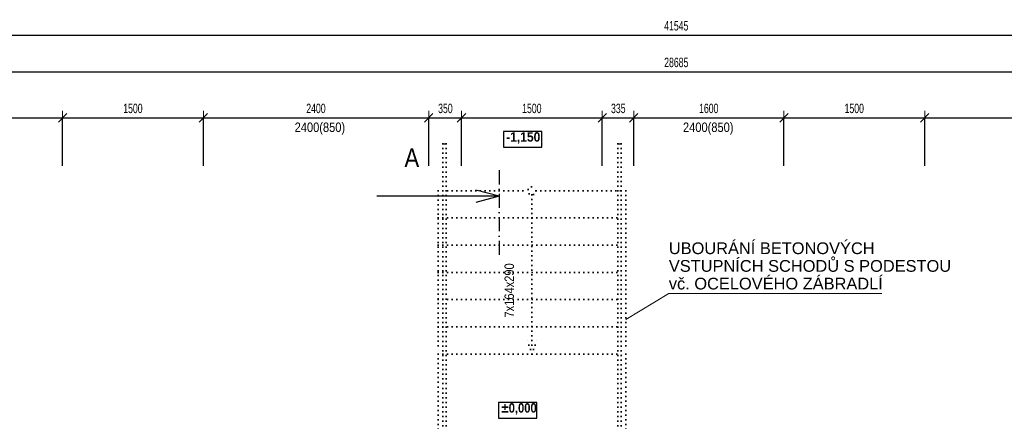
# Model space of a CAD drawing. Header units: millimetres. Extents: x -19215 to 25158, y -68454 to -42345.
# Tile 17 of 23: x -4165 to 6325, y -46623 to -42345. Entities that reach past the tile are written whole.
import ezdxf

# ---------------------------------------------------------------- set-up
doc = ezdxf.new("R2010")
doc.units = ezdxf.units.MM
doc.header["$PDMODE"] = 65
doc.linetypes.add('Cerchovana_1', pattern=[250, 150, -50, 0, -50])
doc.linetypes.add('JIS_08_37', pattern=[50, 0, -50])
for name, color, linetype, lineweight in [('XR$1$1.NP - STÁVAJÍCÍ_1', 7, 'Continuous', 25), ('XR$2$1.NP - KOTY_1', 7, 'Continuous', 25), ('XR$3$BOURÁNÍ_1', 7, 'Continuous', 25)]:
    doc.layers.add(name, color=color, linetype=linetype, lineweight=lineweight)
doc.styles.add('ARIAL', font='ARIAL.TTF')
doc.styles.add('ARIALNARROW', font='ARIALN.TTF')
doc.dimstyles.new('DIMSTYLE_3', dxfattribs={"dimtxt": 100, "dimasz": 150, "dimexe": 0, "dimexo": 0, "dimgap": 50, "dimtad": 2, "dimdec": 0, "dimrnd": 5, "dimdsep": 46, "dimtxsty": 'ARIALNARROW', "dimblk1": 'ALL_ML_STRICH', "dimblk2": 'ALL_ML_STRICH', "dimsah": 1, "dimcen": 0, "dimclrd": 96, "dimclre": 96, "dimclrt": 96, "dimadec": 0, "dimazin": 0, "dimtfac": 1, "dimtdec": 0, "dimtix": 1, "dimtmove": 2, "dimatfit": 3, "dimfxl": 0, "dimtzin": 0, "dimlwd": 0, "dimlwe": 13, "dimarcsym": 0})

# ---------------------------------------------------------------- blocks, each defined once
blk = doc.blocks.new('ALL_ML_STRICH')
at = {"color": 0, "linetype": 'ByBlock', "lineweight": -2}
for p, q in [((-1, 0), (0.5, 0)), ((-0.3, -0.3), (0.3, 0.3)), ((0, -0.5), (0, 0.5))]:
    blk.add_line(p, q, dxfattribs=at)
blk = doc.blocks.new('*D237')
at = {"layer": 'DEFPOINTS', "color": 96, "linetype": 'Continuous', "lineweight": 13}
for p in [(-6108, -43390), (-6108, -44002), (-3708, -44002)]:
    blk.add_point(p, dxfattribs=at)
at = {"layer": 'XR$2$1.NP - KOTY_1', "color": 96, "linetype": 'Continuous', "lineweight": -2}
for p, q in [((-6108, -43902), (-6108, -43390)), ((-6108, -43390), (-3708, -43390)), ((-3708, -43902), (-3708, -43390))]:
    blk.add_line(p, q, dxfattribs=at)
at = {"layer": 'XR$2$1.NP - KOTY_1', "color": 96, "linetype": 'Continuous', "lineweight": 13, "xscale": 150, "yscale": 150, "zscale": 150, "rotation": 180}
blk.add_blockref('ALL_ML_STRICH', (-6108, -43390), dxfattribs=at)
at = {"layer": 'XR$2$1.NP - KOTY_1', "color": 96, "linetype": 'Continuous', "lineweight": 13, "xscale": 150, "yscale": 150, "zscale": 150}
blk.add_blockref('ALL_ML_STRICH', (-3708, -43390), dxfattribs=at)
at = {"layer": 'XR$2$1.NP - KOTY_1', "color": 96, "linetype": 'Continuous', "lineweight": 13, "insert": (-4909, -43290), "char_height": 100, "width": 324.57, "attachment_point": 5, "style": 'ARIALNARROW'}
blk.add_mtext('\\W0.81;\\A1;{2400}', dxfattribs=at)
blk = doc.blocks.new('*D238')
at = {"layer": 'DEFPOINTS', "color": 96, "linetype": 'Continuous', "lineweight": 13}
for p in [(-3708, -43390), (-3708, -44002), (-2208, -44002)]:
    blk.add_point(p, dxfattribs=at)
at = {"layer": 'XR$2$1.NP - KOTY_1', "color": 96, "linetype": 'Continuous', "lineweight": -2}
for p, q in [((-3708, -43902), (-3708, -43390)), ((-3708, -43390), (-2208, -43390)), ((-2208, -43902), (-2208, -43390))]:
    blk.add_line(p, q, dxfattribs=at)
at = {"layer": 'XR$2$1.NP - KOTY_1', "color": 96, "linetype": 'Continuous', "lineweight": 13, "xscale": 150, "yscale": 150, "zscale": 150, "rotation": 180}
blk.add_blockref('ALL_ML_STRICH', (-3708, -43390), dxfattribs=at)
at = {"layer": 'XR$2$1.NP - KOTY_1', "color": 96, "linetype": 'Continuous', "lineweight": 13, "xscale": 150, "yscale": 150, "zscale": 150}
blk.add_blockref('ALL_ML_STRICH', (-2208, -43390), dxfattribs=at)
at = {"layer": 'XR$2$1.NP - KOTY_1', "color": 96, "linetype": 'Continuous', "lineweight": 13, "insert": (-2959, -43290), "char_height": 100, "width": 324.57, "attachment_point": 5, "style": 'ARIALNARROW'}
blk.add_mtext('\\W0.81;\\A1;{1500}', dxfattribs=at)
blk = doc.blocks.new('*D239')
at = {"layer": 'DEFPOINTS', "color": 96, "linetype": 'Continuous', "lineweight": 13}
for p in [(-2208, -43390), (-2208, -44002), (192, -44002)]:
    blk.add_point(p, dxfattribs=at)
at = {"layer": 'XR$2$1.NP - KOTY_1', "color": 96, "linetype": 'Continuous', "lineweight": -2}
for p, q in [((-2208, -43902), (-2208, -43390)), ((-2208, -43390), (192, -43390)), ((192, -43902), (192, -43390))]:
    blk.add_line(p, q, dxfattribs=at)
at = {"layer": 'XR$2$1.NP - KOTY_1', "color": 96, "linetype": 'Continuous', "lineweight": 13, "xscale": 150, "yscale": 150, "zscale": 150, "rotation": 180}
blk.add_blockref('ALL_ML_STRICH', (-2208, -43390), dxfattribs=at)
at = {"layer": 'XR$2$1.NP - KOTY_1', "color": 96, "linetype": 'Continuous', "lineweight": 13, "xscale": 150, "yscale": 150, "zscale": 150}
blk.add_blockref('ALL_ML_STRICH', (192, -43390), dxfattribs=at)
at = {"layer": 'XR$2$1.NP - KOTY_1', "color": 96, "linetype": 'Continuous', "lineweight": 13, "insert": (-1009, -43290), "char_height": 100, "width": 324.57, "attachment_point": 5, "style": 'ARIALNARROW'}
blk.add_mtext('\\W0.81;\\A1;{2400}', dxfattribs=at)
blk = doc.blocks.new('*D240')
at = {"layer": 'DEFPOINTS', "color": 96, "linetype": 'Continuous', "lineweight": 13}
for p in [(192, -43390), (192, -44002), (542, -44002)]:
    blk.add_point(p, dxfattribs=at)
at = {"layer": 'XR$2$1.NP - KOTY_1', "color": 96, "linetype": 'Continuous', "lineweight": -2}
for p, q in [((192, -43902), (192, -43390)), ((192, -43390), (542, -43390)), ((542, -43902), (542, -43390))]:
    blk.add_line(p, q, dxfattribs=at)
at = {"layer": 'XR$2$1.NP - KOTY_1', "color": 96, "linetype": 'Continuous', "lineweight": 13, "xscale": 150, "yscale": 150, "zscale": 150, "rotation": 180}
blk.add_blockref('ALL_ML_STRICH', (192, -43390), dxfattribs=at)
at = {"layer": 'XR$2$1.NP - KOTY_1', "color": 96, "linetype": 'Continuous', "lineweight": 13, "xscale": 150, "yscale": 150, "zscale": 150}
blk.add_blockref('ALL_ML_STRICH', (542, -43390), dxfattribs=at)
at = {"layer": 'XR$2$1.NP - KOTY_1', "color": 96, "linetype": 'Continuous', "lineweight": 13, "insert": (370, -43290), "char_height": 100, "width": 243.43, "attachment_point": 5, "style": 'ARIALNARROW'}
blk.add_mtext('\\W0.81;\\A1;{350}', dxfattribs=at)
blk = doc.blocks.new('*D241')
at = {"layer": 'DEFPOINTS', "color": 96, "linetype": 'Continuous', "lineweight": 13}
for p in [(542, -43390), (542, -44002), (2042, -44002)]:
    blk.add_point(p, dxfattribs=at)
at = {"layer": 'XR$2$1.NP - KOTY_1', "color": 96, "linetype": 'Continuous', "lineweight": -2}
for p, q in [((542, -43902), (542, -43390)), ((542, -43390), (2042, -43390)), ((2042, -43902), (2042, -43390))]:
    blk.add_line(p, q, dxfattribs=at)
at = {"layer": 'XR$2$1.NP - KOTY_1', "color": 96, "linetype": 'Continuous', "lineweight": 13, "xscale": 150, "yscale": 150, "zscale": 150, "rotation": 180}
blk.add_blockref('ALL_ML_STRICH', (542, -43390), dxfattribs=at)
at = {"layer": 'XR$2$1.NP - KOTY_1', "color": 96, "linetype": 'Continuous', "lineweight": 13, "xscale": 150, "yscale": 150, "zscale": 150}
blk.add_blockref('ALL_ML_STRICH', (2042, -43390), dxfattribs=at)
at = {"layer": 'XR$2$1.NP - KOTY_1', "color": 96, "linetype": 'Continuous', "lineweight": 13, "insert": (1291, -43290), "char_height": 100, "width": 324.57, "attachment_point": 5, "style": 'ARIALNARROW'}
blk.add_mtext('\\W0.81;\\A1;{1500}', dxfattribs=at)
blk = doc.blocks.new('*D242')
at = {"layer": 'DEFPOINTS', "color": 96, "linetype": 'Continuous', "lineweight": 13}
for p in [(2042, -43390), (2042, -44002), (2377, -44002)]:
    blk.add_point(p, dxfattribs=at)
at = {"layer": 'XR$2$1.NP - KOTY_1', "color": 96, "linetype": 'Continuous', "lineweight": -2}
for p, q in [((2042, -43902), (2042, -43390)), ((2042, -43390), (2377, -43390)), ((2377, -43902), (2377, -43390))]:
    blk.add_line(p, q, dxfattribs=at)
at = {"layer": 'XR$2$1.NP - KOTY_1', "color": 96, "linetype": 'Continuous', "lineweight": 13, "xscale": 150, "yscale": 150, "zscale": 150, "rotation": 180}
blk.add_blockref('ALL_ML_STRICH', (2042, -43390), dxfattribs=at)
at = {"layer": 'XR$2$1.NP - KOTY_1', "color": 96, "linetype": 'Continuous', "lineweight": 13, "xscale": 150, "yscale": 150, "zscale": 150}
blk.add_blockref('ALL_ML_STRICH', (2377, -43390), dxfattribs=at)
at = {"layer": 'XR$2$1.NP - KOTY_1', "color": 96, "linetype": 'Continuous', "lineweight": 13, "insert": (2212, -43290), "char_height": 100, "width": 243.43, "attachment_point": 5, "style": 'ARIALNARROW'}
blk.add_mtext('\\W0.81;\\A1;{335}', dxfattribs=at)
blk = doc.blocks.new('*D243')
at = {"layer": 'DEFPOINTS', "color": 96, "linetype": 'Continuous', "lineweight": 13}
for p in [(2377, -43390), (2377, -44002), (3977, -44002)]:
    blk.add_point(p, dxfattribs=at)
at = {"layer": 'XR$2$1.NP - KOTY_1', "color": 96, "linetype": 'Continuous', "lineweight": -2}
for p, q in [((2377, -43902), (2377, -43390)), ((2377, -43390), (3977, -43390)), ((3977, -43902), (3977, -43390))]:
    blk.add_line(p, q, dxfattribs=at)
at = {"layer": 'XR$2$1.NP - KOTY_1', "color": 96, "linetype": 'Continuous', "lineweight": 13, "xscale": 150, "yscale": 150, "zscale": 150, "rotation": 180}
blk.add_blockref('ALL_ML_STRICH', (2377, -43390), dxfattribs=at)
at = {"layer": 'XR$2$1.NP - KOTY_1', "color": 96, "linetype": 'Continuous', "lineweight": 13, "xscale": 150, "yscale": 150, "zscale": 150}
blk.add_blockref('ALL_ML_STRICH', (3977, -43390), dxfattribs=at)
at = {"layer": 'XR$2$1.NP - KOTY_1', "color": 96, "linetype": 'Continuous', "lineweight": 13, "insert": (3176, -43290), "char_height": 100, "width": 324.57, "attachment_point": 5, "style": 'ARIALNARROW'}
blk.add_mtext('\\W0.81;\\A1;{1600}', dxfattribs=at)
blk = doc.blocks.new('*D244')
at = {"layer": 'DEFPOINTS', "color": 96, "linetype": 'Continuous', "lineweight": 13}
for p in [(3977, -43390), (3977, -44002), (5477, -44002)]:
    blk.add_point(p, dxfattribs=at)
at = {"layer": 'XR$2$1.NP - KOTY_1', "color": 96, "linetype": 'Continuous', "lineweight": -2}
for p, q in [((3977, -43902), (3977, -43390)), ((3977, -43390), (5477, -43390)), ((5477, -43902), (5477, -43390))]:
    blk.add_line(p, q, dxfattribs=at)
at = {"layer": 'XR$2$1.NP - KOTY_1', "color": 96, "linetype": 'Continuous', "lineweight": 13, "xscale": 150, "yscale": 150, "zscale": 150, "rotation": 180}
blk.add_blockref('ALL_ML_STRICH', (3977, -43390), dxfattribs=at)
at = {"layer": 'XR$2$1.NP - KOTY_1', "color": 96, "linetype": 'Continuous', "lineweight": 13, "xscale": 150, "yscale": 150, "zscale": 150}
blk.add_blockref('ALL_ML_STRICH', (5477, -43390), dxfattribs=at)
at = {"layer": 'XR$2$1.NP - KOTY_1', "color": 96, "linetype": 'Continuous', "lineweight": 13, "insert": (4726, -43290), "char_height": 100, "width": 324.57, "attachment_point": 5, "style": 'ARIALNARROW'}
blk.add_mtext('\\W0.81;\\A1;{1500}', dxfattribs=at)
blk = doc.blocks.new('*D245')
at = {"layer": 'DEFPOINTS', "color": 96, "linetype": 'Continuous', "lineweight": 13}
for p in [(5477, -43390), (5477, -44002), (7877, -44002)]:
    blk.add_point(p, dxfattribs=at)
at = {"layer": 'XR$2$1.NP - KOTY_1', "color": 96, "linetype": 'Continuous', "lineweight": -2}
for p, q in [((5477, -43902), (5477, -43390)), ((5477, -43390), (7877, -43390)), ((7877, -43902), (7877, -43390))]:
    blk.add_line(p, q, dxfattribs=at)
at = {"layer": 'XR$2$1.NP - KOTY_1', "color": 96, "linetype": 'Continuous', "lineweight": 13, "xscale": 150, "yscale": 150, "zscale": 150, "rotation": 180}
blk.add_blockref('ALL_ML_STRICH', (5477, -43390), dxfattribs=at)
at = {"layer": 'XR$2$1.NP - KOTY_1', "color": 96, "linetype": 'Continuous', "lineweight": 13, "xscale": 150, "yscale": 150, "zscale": 150}
blk.add_blockref('ALL_ML_STRICH', (7877, -43390), dxfattribs=at)
at = {"layer": 'XR$2$1.NP - KOTY_1', "color": 96, "linetype": 'Continuous', "lineweight": 13, "insert": (6676, -43290), "char_height": 100, "width": 324.57, "attachment_point": 5, "style": 'ARIALNARROW'}
blk.add_mtext('\\W0.81;\\A1;{2400}', dxfattribs=at)
blk = doc.blocks.new('*D257')
at = {"layer": 'DEFPOINTS', "color": 96, "linetype": 'Continuous', "lineweight": 13}
for p in [(-11508, -42900), (-11508, -44002), (17177, -44002)]:
    blk.add_point(p, dxfattribs=at)
at = {"layer": 'XR$2$1.NP - KOTY_1', "color": 96, "linetype": 'Continuous', "lineweight": -2}
for p, q in [((-11508, -43902), (-11508, -42900)), ((-11508, -42900), (17177, -42900)), ((17177, -43902), (17177, -42900))]:
    blk.add_line(p, q, dxfattribs=at)
at = {"layer": 'XR$2$1.NP - KOTY_1', "color": 96, "linetype": 'Continuous', "lineweight": 13, "xscale": 150, "yscale": 150, "zscale": 150, "rotation": 180}
blk.add_blockref('ALL_ML_STRICH', (-11508, -42900), dxfattribs=at)
at = {"layer": 'XR$2$1.NP - KOTY_1', "color": 96, "linetype": 'Continuous', "lineweight": 13, "xscale": 150, "yscale": 150, "zscale": 150}
blk.add_blockref('ALL_ML_STRICH', (17177, -42900), dxfattribs=at)
at = {"layer": 'XR$2$1.NP - KOTY_1', "color": 96, "linetype": 'Continuous', "lineweight": 13, "insert": (2830, -42800), "char_height": 100, "width": 405.71, "attachment_point": 5, "style": 'ARIALNARROW'}
blk.add_mtext('\\W0.81;\\A1;{28685}', dxfattribs=at)
blk = doc.blocks.new('*D259')
at = {"layer": 'DEFPOINTS', "color": 96, "linetype": 'Continuous', "lineweight": 13}
for p in [(-17938, -42510), (-17938, -44002), (23607, -44002)]:
    blk.add_point(p, dxfattribs=at)
at = {"layer": 'XR$2$1.NP - KOTY_1', "color": 96, "linetype": 'Continuous', "lineweight": -2}
for p, q in [((-17938, -43902), (-17938, -42510)), ((-17938, -42510), (23607, -42510)), ((23607, -43902), (23607, -42510))]:
    blk.add_line(p, q, dxfattribs=at)
at = {"layer": 'XR$2$1.NP - KOTY_1', "color": 96, "linetype": 'Continuous', "lineweight": 13, "xscale": 150, "yscale": 150, "zscale": 150, "rotation": 180}
blk.add_blockref('ALL_ML_STRICH', (-17938, -42510), dxfattribs=at)
at = {"layer": 'XR$2$1.NP - KOTY_1', "color": 96, "linetype": 'Continuous', "lineweight": 13, "xscale": 150, "yscale": 150, "zscale": 150}
blk.add_blockref('ALL_ML_STRICH', (23607, -42510), dxfattribs=at)
at = {"layer": 'XR$2$1.NP - KOTY_1', "color": 96, "linetype": 'Continuous', "lineweight": 13, "insert": (2830, -42410), "char_height": 100, "width": 405.71, "attachment_point": 5, "style": 'ARIALNARROW'}
blk.add_mtext('\\W0.81;\\A1;{41545}', dxfattribs=at)

msp = doc.modelspace()

# ---------------------------------------------------------------- linework, layer by layer
at = {"layer": 'XR$1$1.NP - STÁVAJÍCÍ_1', "color": 250, "linetype": 'Continuous', "lineweight": 25}
for p, q in [((342.2, -43666.7), (377.2, -43666.7)), ((2207.2, -43666.7), (2242.2, -43666.7))]:
    msp.add_line(p, q, dxfattribs=at)
at = {"layer": 'XR$1$1.NP - STÁVAJÍCÍ_1', "color": 7, "linetype": 'JIS_08_37', "lineweight": 35}
for p, q in [((342.2, -43666.7), (342.2, -47156.7)), ((377.2, -43666.7), (377.2, -47156.7)), ((2207.2, -43666.7), (2207.2, -47156.7)), ((2242.2, -43666.7), (2242.2, -47156.7)), ((292.2, -44166.7), (1249, -44166.7)), ((292.2, -44166.7), (292.2, -45906.7)), ((1292.2, -44209.8), (1292.2, -45906.7)), ((1335.3, -44166.7), (2292.2, -44166.7)), ((2292.2, -44166.7), (2292.2, -45906.7)), ((292.2, -44456.7), (2292.2, -44456.7)), ((292.2, -44746.7), (2292.2, -44746.7)), ((292.2, -45036.7), (2292.2, -45036.7)), ((292.2, -45326.7), (2292.2, -45326.7)), ((292.2, -45616.7), (2292.2, -45616.7)), ((1292.2, -45906.7), (1226.2, -45717.9)), ((1292.2, -45906.7), (1358.1, -45717.9)), ((292.2, -45906.7), (292.2, -47156.7)), ((292.2, -45906.7), (2292.2, -45906.7)), ((2292.2, -45906.7), (2292.2, -47156.7))]:
    msp.add_line(p, q, dxfattribs=at)
at = {"layer": 'XR$1$1.NP - STÁVAJÍCÍ_1', "color": 96, "linetype": 'Cerchovana_1', "lineweight": 25}
msp.add_line((944.7, -43948.6), (944.7, -44918), dxfattribs=at)
at = {"layer": 'XR$1$1.NP - STÁVAJÍCÍ_1', "color": 96, "linetype": 'Continuous', "lineweight": 25}
for q in [(695.5, -44159.3), (-359.9, -44225.3), (695.5, -44291.3)]:
    msp.add_line((944.7, -44225.3), q, dxfattribs=at)
at = {"layer": 'XR$1$1.NP - STÁVAJÍCÍ_1', "color": 7, "linetype": 'JIS_08_37', "lineweight": 35}
msp.add_circle((1292.2, -44166.7), 43.2, dxfattribs=at)
at = {"layer": 'XR$2$1.NP - KOTY_1', "color": 96, "linetype": 'Continuous', "lineweight": 25}
for points in [[(988.8, -43702.4), (1396, -43702.4), (1396, -43535.7), (988.8, -43535.7), (988.8, -43702.4)], [(935.8, -46589), (1343.4, -46589), (1343.4, -46422.3), (935.8, -46422.3), (935.8, -46589)]]:
    msp.add_lwpolyline(points, dxfattribs=at)
at = {"layer": 'XR$3$BOURÁNÍ_1', "color": 7, "linetype": 'Continuous', "lineweight": 13}
for p, q in [((2292.2, -45537.1), (2750.6, -45262.6)), ((2750.6, -45262.6), (5020.6, -45262.6))]:
    msp.add_line(p, q, dxfattribs=at)

# ---------------------------------------------------------------- texts
at = {"layer": 'XR$1$1.NP - STÁVAJÍCÍ_1', "color": 96, "linetype": 'Continuous', "lineweight": 35, "insert": (-67, -43715.4), "char_height": 200, "width": 247.187, "attachment_point": 1, "style": 'ARIAL'}
msp.add_mtext('\\W0.85;A', dxfattribs=at)
at = {"layer": 'XR$2$1.NP - KOTY_1', "color": 96, "linetype": 'Continuous', "lineweight": 18, "char_height": 100, "width": 588.391, "attachment_point": 5, "style": 'ARIALNARROW'}
for insert in [(-967, -43505.5), (3170.5, -43505.5)]:
    msp.add_mtext('\\W1.03;2400(850)', dxfattribs=dict(at, insert=insert))
at = {"layer": 'XR$2$1.NP - KOTY_1', "color": 96, "linetype": 'Continuous', "lineweight": 25, "char_height": 100, "attachment_point": 7, "style": 'ARIALNARROW'}
for s, insert, width in [('\\W1.12;\\fArial Narrow|i0|b1|c0|p0;-1,150', (1017.7, -43665.7), 434.151), ('\\W1.04;\\fArial Narrow|i0|b1|c0|p0;±0,000', (964.7, -46552.3), 430.643)]:
    msp.add_mtext(s, dxfattribs=dict(at, insert=insert, width=width))
at = {"layer": 'XR$2$1.NP - KOTY_1', "color": 96, "linetype": 'Continuous', "lineweight": 18, "insert": (1051, -45228.4), "char_height": 100, "width": 634.633, "attachment_point": 5, "rotation": 90, "style": 'ARIALNARROW'}
msp.add_mtext('\\W1.03;7x164x290', dxfattribs=at)
at = {"layer": 'XR$3$BOURÁNÍ_1', "color": 7, "linetype": 'Continuous', "lineweight": 35, "insert": (2750.6, -44716.7), "char_height": 125, "width": 3077.223, "attachment_point": 1, "line_spacing_factor": 0.903614, "style": 'ARIAL'}
msp.add_mtext('\\A1;{\\fArial|i0|b0;\\H125.000000;\\W1.000000;\\C7;UBOURÁNÍ BETONOVÝCH}\\P{\\fArial|i0|b0;\\H125.000000;\\W1.000000;\\C7;VSTUPNÍCH SCHODŮ S PODESTOU}\\P{\\fArial|i0|b0;\\H125.000000;\\W1.000000;\\C7;vč. OCELOVÉHO ZÁBRADLÍ}\\P', dxfattribs=at)

# ---------------------------------------------------------------- dimensions: what is measured, and where the dimension line sits
at = {"layer": 'XR$2$1.NP - KOTY_1', "color": 96, "linetype": 'Continuous', "lineweight": 13}
for base, p1, p2, picture, middle in [((23607.2, -42510.2), (-17937.8, -43901.6), (23607.2, -43901.6), '*D259', (2830, -42410.2)), ((17177.2, -42900.1), (-11507.8, -43901.6), (17177.2, -43901.6), '*D257', (2830, -42800.1)), ((-3707.8, -43389.8), (-6107.8, -43901.6), (-3707.8, -43901.6), '*D237', (-4908.9, -43289.8)), ((-2207.8, -43389.8), (-3707.8, -43901.6), (-2207.8, -43901.6), '*D238', (-2958.9, -43289.8)), ((192.2, -43389.8), (-2207.8, -43901.6), (192.2, -43901.6), '*D239', (-1008.9, -43289.8)), ((542.2, -43389.8), (192.2, -43901.6), (542.2, -43901.6), '*D240', (369.7, -43289.8)), ((2042.2, -43389.8), (542.2, -43901.6), (2042.2, -43901.6), '*D241', (1291.1, -43289.8)), ((2377.2, -43389.8), (2042.2, -43901.6), (2377.2, -43901.6), '*D242', (2212.2, -43289.8)), ((3977.2, -43389.8), (2377.2, -43901.6), (3977.2, -43901.6), '*D243', (3176.1, -43289.8)), ((5477.2, -43389.8), (3977.2, -43901.6), (5477.2, -43901.6), '*D244', (4726.1, -43289.8)), ((7877.2, -43389.8), (5477.2, -43901.6), (7877.2, -43901.6), '*D245', (6676.1, -43289.8))]:
    dim = msp.add_linear_dim(base=base, p1=p1, p2=p2, dimstyle='DIMSTYLE_3', override={"dimpost": '<>', "dimclrd": 96, "dimclre": 96, "dimclrt": 96, "dimlwd": 0, "dimlwe": 13}, dxfattribs=at)
    dim.commit()
    dim.dimension.update_dxf_attribs({"geometry": picture, "text_midpoint": middle, "dimtype": 160})

doc.saveas('drawing.dxf')
